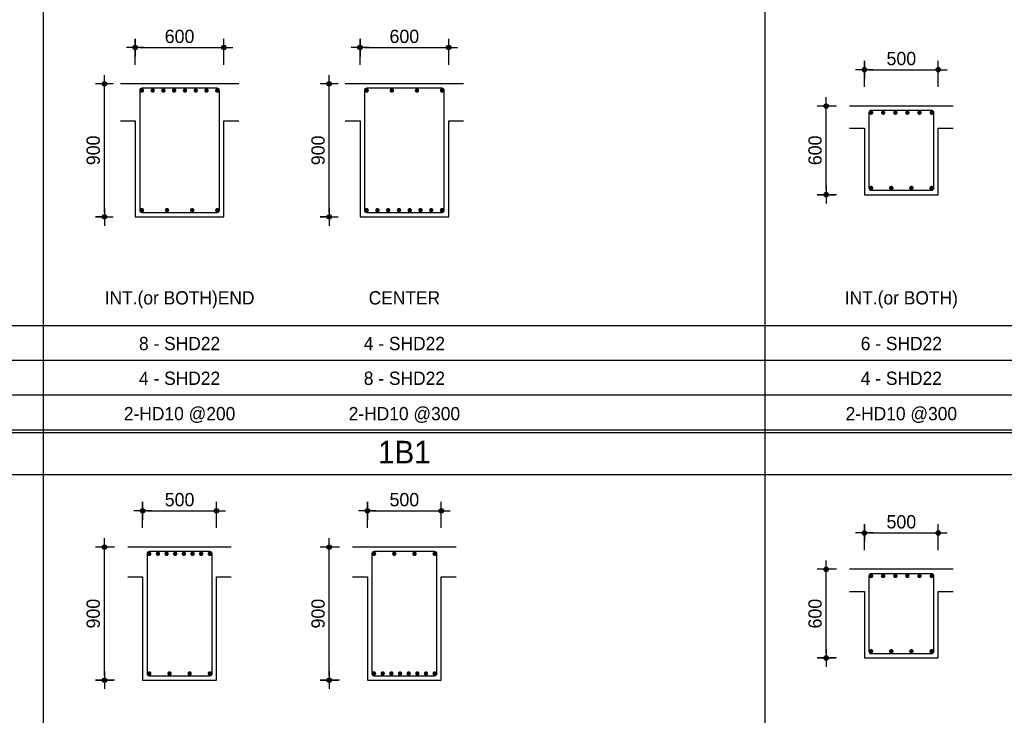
# Model space of a CAD drawing. Header units: millimetres. Extents: x 3445018 to 4174071, y -6064565 to -5122887.
# Tile 18 of 192: x 3676135 to 3682799, y -5833716 to -5829007. Entities that reach past the tile are written whole.
import ezdxf
from ezdxf.enums import TextEntityAlignment as Align

# ---------------------------------------------------------------- set-up
doc = ezdxf.new("R2010")
doc.units = ezdxf.units.MM
doc.header["$MEASUREMENT"] = 0
doc.layers.get('DEFPOINTS').update_dxf_attribs({"linetype": 'CONTINUOUS'})
for name, color, linetype in [('DIM', 7, 'CONTINUOUS'), ('guide', 9, 'CONTINUOUS'), ('SO-252', 252, 'CONTINUOUS'), ('WA1', 2, 'CONTINUOUS'), ('WA2', 3, 'CONTINUOUS'), ('문자', 2, 'CONTINUOUS')]:
    doc.layers.add(name, color=color, linetype=linetype)
doc.styles.add('HY울릉도 L', font='txt')
doc.styles.add('SDP-S', font='txt')
doc.styles.add('돋움', font='txt')
doc.dimstyles.new('SMDI-3', dxfattribs={"dimtxt": 3, "dimasz": 1, "dimexe": 2, "dimexo": 3, "dimgap": 1, "dimtad": 1, "dimdsep": 46, "dimtxsty": 'HY울릉도 L', "dimblk": 'Z_DOT', "dimcen": 2.5, "dimdle": 1.5, "dimclrd": 1, "dimclre": 1, "dimclrt": 2, "dimadec": 0, "dimazin": 0, "dimtfac": 1, "dimtix": 1, "dimtmove": 2, "dimatfit": 3, "dimldrblk": 'Z_DOT', "dimfxl": 2, "dimtvp": 1, "dimtolj": 1, "dimtzin": 0, "dimarcsym": 0})

# ---------------------------------------------------------------- blocks, each defined once
blk = doc.blocks.new('Z_DOT')
at = {"layer": 'DIM', "color": 1, "ltscale": 3}
for p, q in [((-2, 0), (2, 0)), ((0, -2), (0, 2))]:
    blk.add_line(p, q, dxfattribs=at)
for radius in [0.5, 0.25]:
    blk.add_circle((0, 0), radius, dxfattribs=at)
blk = doc.blocks.new('*D154')
at = {"layer": 'DEFPOINTS', "color": 0, "ltscale": 3, "transparency": 16777216}
for p in [(3677467.5, -5832331.6), (3676967.5, -5832537.6), (3677467.5, -5832537.6)]:
    blk.add_point(p, dxfattribs=at)
at = {"layer": 'DIM', "color": 1, "lineweight": -2, "ltscale": 3, "transparency": 16777216}
for p, q in [((3676967.5, -5832447.6), (3676967.5, -5832271.6)), ((3677467.5, -5832447.6), (3677467.5, -5832271.6)), ((3676997.5, -5832331.6), (3677437.5, -5832331.6))]:
    blk.add_line(p, q, dxfattribs=at)
at = {"layer": 'DIM', "color": 1, "lineweight": -2, "ltscale": 3, "transparency": 16777216, "xscale": 30, "yscale": 30, "zscale": 30, "rotation": 180}
blk.add_blockref('Z_DOT', (3676967.5, -5832331.6), dxfattribs=at)
at = {"layer": 'DIM', "color": 1, "lineweight": -2, "ltscale": 3, "transparency": 16777216, "xscale": 30, "yscale": 30, "zscale": 30}
blk.add_blockref('Z_DOT', (3677467.5, -5832331.6), dxfattribs=at)
at = {"layer": 'DIM', "color": 2, "ltscale": 3, "transparency": 16777216, "insert": (3677217.5, -5832256.5), "char_height": 90, "attachment_point": 5, "style": 'SDP-S'}
blk.add_mtext('\\A1;500', dxfattribs=at)
blk = doc.blocks.new('*D155')
at = {"layer": 'DEFPOINTS', "color": 0, "ltscale": 3, "transparency": 16777216}
for p in [(3676708.7, -5832577.6), (3676867.5, -5832577.6), (3676867.5, -5833477.6)]:
    blk.add_point(p, dxfattribs=at)
at = {"layer": 'DIM', "color": 1, "lineweight": -2, "ltscale": 3, "transparency": 16777216}
for p, q in [((3676777.5, -5832577.6), (3676648.7, -5832577.6)), ((3676708.7, -5833447.6), (3676708.7, -5832607.6)), ((3676777.5, -5833477.6), (3676648.7, -5833477.6))]:
    blk.add_line(p, q, dxfattribs=at)
at = {"layer": 'DIM', "color": 1, "lineweight": -2, "ltscale": 3, "transparency": 16777216, "xscale": 30, "yscale": 30, "zscale": 30}
for p, rotation in [((3676708.7, -5832577.6), 90), ((3676708.7, -5833477.6), 270)]:
    blk.add_blockref('Z_DOT', p, dxfattribs=dict(at, rotation=rotation))
at = {"layer": 'DIM', "color": 2, "ltscale": 3, "transparency": 16777216, "insert": (3676633.7, -5833027.6), "char_height": 90, "attachment_point": 5, "rotation": 90, "style": 'SDP-S'}
blk.add_mtext('\\A1;900', dxfattribs=at)
blk = doc.blocks.new('*D168')
at = {"layer": 'DEFPOINTS', "color": 0, "ltscale": 3, "transparency": 16777216}
for p in [(3678988.9, -5832331.6), (3678488.9, -5832537.6), (3678988.9, -5832537.6)]:
    blk.add_point(p, dxfattribs=at)
at = {"layer": 'DIM', "color": 1, "lineweight": -2, "ltscale": 3, "transparency": 16777216}
for p, q in [((3678488.9, -5832447.6), (3678488.9, -5832271.6)), ((3678988.9, -5832447.6), (3678988.9, -5832271.6)), ((3678518.9, -5832331.6), (3678958.9, -5832331.6))]:
    blk.add_line(p, q, dxfattribs=at)
at = {"layer": 'DIM', "color": 1, "lineweight": -2, "ltscale": 3, "transparency": 16777216, "xscale": 30, "yscale": 30, "zscale": 30, "rotation": 180}
blk.add_blockref('Z_DOT', (3678488.9, -5832331.6), dxfattribs=at)
at = {"layer": 'DIM', "color": 1, "lineweight": -2, "ltscale": 3, "transparency": 16777216, "xscale": 30, "yscale": 30, "zscale": 30}
blk.add_blockref('Z_DOT', (3678988.9, -5832331.6), dxfattribs=at)
at = {"layer": 'DIM', "color": 2, "ltscale": 3, "transparency": 16777216, "insert": (3678738.9, -5832256.5), "char_height": 90, "attachment_point": 5, "style": 'SDP-S'}
blk.add_mtext('\\A1;500', dxfattribs=at)
blk = doc.blocks.new('*D169')
at = {"layer": 'DEFPOINTS', "color": 0, "ltscale": 3, "transparency": 16777216}
for p in [(3678230.2, -5832577.6), (3678388.9, -5832577.6), (3678388.9, -5833477.6)]:
    blk.add_point(p, dxfattribs=at)
at = {"layer": 'DIM', "color": 1, "lineweight": -2, "ltscale": 3, "transparency": 16777216}
for p, q in [((3678298.9, -5832577.6), (3678170.2, -5832577.6)), ((3678230.2, -5833447.6), (3678230.2, -5832607.6)), ((3678298.9, -5833477.6), (3678170.2, -5833477.6))]:
    blk.add_line(p, q, dxfattribs=at)
at = {"layer": 'DIM', "color": 1, "lineweight": -2, "ltscale": 3, "transparency": 16777216, "xscale": 30, "yscale": 30, "zscale": 30}
for p, rotation in [((3678230.2, -5832577.6), 90), ((3678230.2, -5833477.6), 270)]:
    blk.add_blockref('Z_DOT', p, dxfattribs=dict(at, rotation=rotation))
at = {"layer": 'DIM', "color": 2, "ltscale": 3, "transparency": 16777216, "insert": (3678155.1, -5833027.6), "char_height": 90, "attachment_point": 5, "rotation": 90, "style": 'SDP-S'}
blk.add_mtext('\\A1;900', dxfattribs=at)
blk = doc.blocks.new('*D170')
at = {"layer": 'DEFPOINTS', "color": 0, "ltscale": 3, "transparency": 16777216}
for p in [(3677517.5, -5829195.6), (3676917.5, -5829401.6), (3677517.5, -5829401.6)]:
    blk.add_point(p, dxfattribs=at)
at = {"layer": 'DIM', "color": 1, "lineweight": -2, "ltscale": 3, "transparency": 16777216}
for p, q in [((3676917.5, -5829311.6), (3676917.5, -5829135.6)), ((3677517.5, -5829311.6), (3677517.5, -5829135.6)), ((3676947.5, -5829195.6), (3677487.5, -5829195.6))]:
    blk.add_line(p, q, dxfattribs=at)
at = {"layer": 'DIM', "color": 1, "lineweight": -2, "ltscale": 3, "transparency": 16777216, "xscale": 30, "yscale": 30, "zscale": 30, "rotation": 180}
blk.add_blockref('Z_DOT', (3676917.5, -5829195.6), dxfattribs=at)
at = {"layer": 'DIM', "color": 1, "lineweight": -2, "ltscale": 3, "transparency": 16777216, "xscale": 30, "yscale": 30, "zscale": 30}
blk.add_blockref('Z_DOT', (3677517.5, -5829195.6), dxfattribs=at)
at = {"layer": 'DIM', "color": 2, "ltscale": 3, "transparency": 16777216, "insert": (3677217.5, -5829120.5), "char_height": 90, "attachment_point": 5, "style": 'SDP-S'}
blk.add_mtext('\\A1;600', dxfattribs=at)
blk = doc.blocks.new('*D171')
at = {"layer": 'DEFPOINTS', "color": 0, "ltscale": 3, "transparency": 16777216}
for p in [(3676708.7, -5829441.6), (3676817.5, -5829441.6), (3676817.5, -5830341.6)]:
    blk.add_point(p, dxfattribs=at)
at = {"layer": 'DIM', "color": 1, "lineweight": -2, "ltscale": 3, "transparency": 16777216}
for p, q in [((3676727.5, -5829441.6), (3676648.7, -5829441.6)), ((3676708.7, -5830311.6), (3676708.7, -5829471.6)), ((3676727.5, -5830341.6), (3676648.7, -5830341.6))]:
    blk.add_line(p, q, dxfattribs=at)
at = {"layer": 'DIM', "color": 1, "lineweight": -2, "ltscale": 3, "transparency": 16777216, "xscale": 30, "yscale": 30, "zscale": 30}
for p, rotation in [((3676708.7, -5829441.6), 90), ((3676708.7, -5830341.6), 270)]:
    blk.add_blockref('Z_DOT', p, dxfattribs=dict(at, rotation=rotation))
at = {"layer": 'DIM', "color": 2, "ltscale": 3, "transparency": 16777216, "insert": (3676633.7, -5829891.6), "char_height": 90, "attachment_point": 5, "rotation": 90, "style": 'SDP-S'}
blk.add_mtext('\\A1;900', dxfattribs=at)
blk = doc.blocks.new('*D172')
at = {"layer": 'DEFPOINTS', "color": 0, "ltscale": 3, "transparency": 16777216}
for p in [(3679038.9, -5829195.6), (3678438.9, -5829401.6), (3679038.9, -5829401.6)]:
    blk.add_point(p, dxfattribs=at)
at = {"layer": 'DIM', "color": 1, "lineweight": -2, "ltscale": 3, "transparency": 16777216}
for p, q in [((3678438.9, -5829311.6), (3678438.9, -5829135.6)), ((3679038.9, -5829311.6), (3679038.9, -5829135.6)), ((3678468.9, -5829195.6), (3679008.9, -5829195.6))]:
    blk.add_line(p, q, dxfattribs=at)
at = {"layer": 'DIM', "color": 1, "lineweight": -2, "ltscale": 3, "transparency": 16777216, "xscale": 30, "yscale": 30, "zscale": 30, "rotation": 180}
blk.add_blockref('Z_DOT', (3678438.9, -5829195.6), dxfattribs=at)
at = {"layer": 'DIM', "color": 1, "lineweight": -2, "ltscale": 3, "transparency": 16777216, "xscale": 30, "yscale": 30, "zscale": 30}
blk.add_blockref('Z_DOT', (3679038.9, -5829195.6), dxfattribs=at)
at = {"layer": 'DIM', "color": 2, "ltscale": 3, "transparency": 16777216, "insert": (3678738.9, -5829120.5), "char_height": 90, "attachment_point": 5, "style": 'SDP-S'}
blk.add_mtext('\\A1;600', dxfattribs=at)
blk = doc.blocks.new('*D173')
at = {"layer": 'DEFPOINTS', "color": 0, "ltscale": 3, "transparency": 16777216}
for p in [(3678230.2, -5829441.6), (3678338.9, -5829441.6), (3678338.9, -5830341.6)]:
    blk.add_point(p, dxfattribs=at)
at = {"layer": 'DIM', "color": 1, "lineweight": -2, "ltscale": 3, "transparency": 16777216}
for p, q in [((3678248.9, -5829441.6), (3678170.2, -5829441.6)), ((3678230.2, -5830311.6), (3678230.2, -5829471.6)), ((3678248.9, -5830341.6), (3678170.2, -5830341.6))]:
    blk.add_line(p, q, dxfattribs=at)
at = {"layer": 'DIM', "color": 1, "lineweight": -2, "ltscale": 3, "transparency": 16777216, "xscale": 30, "yscale": 30, "zscale": 30}
for p, rotation in [((3678230.2, -5829441.6), 90), ((3678230.2, -5830341.6), 270)]:
    blk.add_blockref('Z_DOT', p, dxfattribs=dict(at, rotation=rotation))
at = {"layer": 'DIM', "color": 2, "ltscale": 3, "transparency": 16777216, "insert": (3678155.1, -5829891.6), "char_height": 90, "attachment_point": 5, "rotation": 90, "style": 'SDP-S'}
blk.add_mtext('\\A1;900', dxfattribs=at)
blk = doc.blocks.new('*D178')
at = {"layer": 'DEFPOINTS', "color": 0, "ltscale": 3, "transparency": 16777216}
for p in [(3682352.6, -5829345.6), (3681852.6, -5829551.6), (3682352.6, -5829551.6)]:
    blk.add_point(p, dxfattribs=at)
at = {"layer": 'DIM', "color": 1, "lineweight": -2, "ltscale": 3, "transparency": 16777216}
for p, q in [((3681852.6, -5829461.6), (3681852.6, -5829285.6)), ((3682352.6, -5829461.6), (3682352.6, -5829285.6)), ((3681882.6, -5829345.6), (3682322.6, -5829345.6))]:
    blk.add_line(p, q, dxfattribs=at)
at = {"layer": 'DIM', "color": 1, "lineweight": -2, "ltscale": 3, "transparency": 16777216, "xscale": 30, "yscale": 30, "zscale": 30, "rotation": 180}
blk.add_blockref('Z_DOT', (3681852.6, -5829345.6), dxfattribs=at)
at = {"layer": 'DIM', "color": 1, "lineweight": -2, "ltscale": 3, "transparency": 16777216, "xscale": 30, "yscale": 30, "zscale": 30}
blk.add_blockref('Z_DOT', (3682352.6, -5829345.6), dxfattribs=at)
at = {"layer": 'DIM', "color": 2, "ltscale": 3, "transparency": 16777216, "insert": (3682102.6, -5829270.5), "char_height": 90, "attachment_point": 5, "style": 'SDP-S'}
blk.add_mtext('\\A1;500', dxfattribs=at)
blk = doc.blocks.new('*D179')
at = {"layer": 'DEFPOINTS', "color": 0, "ltscale": 3, "transparency": 16777216}
for p in [(3681593.8, -5829591.6), (3681752.6, -5829591.6), (3681752.6, -5830191.6)]:
    blk.add_point(p, dxfattribs=at)
at = {"layer": 'DIM', "color": 1, "lineweight": -2, "ltscale": 3, "transparency": 16777216}
for p, q in [((3681662.6, -5829591.6), (3681533.8, -5829591.6)), ((3681593.8, -5830161.6), (3681593.8, -5829621.6)), ((3681662.6, -5830191.6), (3681533.8, -5830191.6))]:
    blk.add_line(p, q, dxfattribs=at)
at = {"layer": 'DIM', "color": 1, "lineweight": -2, "ltscale": 3, "transparency": 16777216, "xscale": 30, "yscale": 30, "zscale": 30}
for p, rotation in [((3681593.8, -5829591.6), 90), ((3681593.8, -5830191.6), 270)]:
    blk.add_blockref('Z_DOT', p, dxfattribs=dict(at, rotation=rotation))
at = {"layer": 'DIM', "color": 2, "ltscale": 3, "transparency": 16777216, "insert": (3681518.8, -5829891.6), "char_height": 90, "attachment_point": 5, "rotation": 90, "style": 'SDP-S'}
blk.add_mtext('\\A1;600', dxfattribs=at)
blk = doc.blocks.new('*D184')
at = {"layer": 'DEFPOINTS', "color": 0, "ltscale": 3, "transparency": 16777216}
for p in [(3682352.6, -5832481.6), (3681852.6, -5832687.6), (3682352.6, -5832687.6)]:
    blk.add_point(p, dxfattribs=at)
at = {"layer": 'DIM', "color": 1, "lineweight": -2, "ltscale": 3, "transparency": 16777216}
for p, q in [((3681852.6, -5832597.6), (3681852.6, -5832421.6)), ((3682352.6, -5832597.6), (3682352.6, -5832421.6)), ((3681882.6, -5832481.6), (3682322.6, -5832481.6))]:
    blk.add_line(p, q, dxfattribs=at)
at = {"layer": 'DIM', "color": 1, "lineweight": -2, "ltscale": 3, "transparency": 16777216, "xscale": 30, "yscale": 30, "zscale": 30, "rotation": 180}
blk.add_blockref('Z_DOT', (3681852.6, -5832481.6), dxfattribs=at)
at = {"layer": 'DIM', "color": 1, "lineweight": -2, "ltscale": 3, "transparency": 16777216, "xscale": 30, "yscale": 30, "zscale": 30}
blk.add_blockref('Z_DOT', (3682352.6, -5832481.6), dxfattribs=at)
at = {"layer": 'DIM', "color": 2, "ltscale": 3, "transparency": 16777216, "insert": (3682102.6, -5832406.5), "char_height": 90, "attachment_point": 5, "style": 'SDP-S'}
blk.add_mtext('\\A1;500', dxfattribs=at)
blk = doc.blocks.new('*D185')
at = {"layer": 'DEFPOINTS', "color": 0, "ltscale": 3, "transparency": 16777216}
for p in [(3681593.8, -5832727.6), (3681752.6, -5832727.6), (3681752.6, -5833327.6)]:
    blk.add_point(p, dxfattribs=at)
at = {"layer": 'DIM', "color": 1, "lineweight": -2, "ltscale": 3, "transparency": 16777216}
for p, q in [((3681662.6, -5832727.6), (3681533.8, -5832727.6)), ((3681593.8, -5833297.6), (3681593.8, -5832757.6)), ((3681662.6, -5833327.6), (3681533.8, -5833327.6))]:
    blk.add_line(p, q, dxfattribs=at)
at = {"layer": 'DIM', "color": 1, "lineweight": -2, "ltscale": 3, "transparency": 16777216, "xscale": 30, "yscale": 30, "zscale": 30}
for p, rotation in [((3681593.8, -5832727.6), 90), ((3681593.8, -5833327.6), 270)]:
    blk.add_blockref('Z_DOT', p, dxfattribs=dict(at, rotation=rotation))
at = {"layer": 'DIM', "color": 2, "ltscale": 3, "transparency": 16777216, "insert": (3681518.8, -5833027.6), "char_height": 90, "attachment_point": 5, "rotation": 90, "style": 'SDP-S'}
blk.add_mtext('\\A1;600', dxfattribs=at)

msp = doc.modelspace()

# ---------------------------------------------------------------- hatches: boundary and pattern name
at = {"layer": 'WA1'}
h = msp.add_hatch(color=256, dxfattribs=at)
h.dxf.hatch_style = 1
h.paths.add_polyline_path([(3676977.504, -5829486.627, -1), (3676947.504, -5829486.627, -1)])
h = msp.add_hatch(color=256, dxfattribs=at)
h.dxf.hatch_style = 1
h.paths.add_polyline_path([(3676977.504, -5829486.627, 1), (3676947.504, -5829486.627, 1)])
h = msp.add_hatch(color=256, dxfattribs=at)
h.dxf.hatch_style = 1
h.paths.add_polyline_path([(3677050.361, -5829486.627, -1), (3677020.361, -5829486.627, -1)])
h = msp.add_hatch(color=256, dxfattribs=at)
h.dxf.hatch_style = 1
h.paths.add_polyline_path([(3677050.361, -5829486.627, 1), (3677020.361, -5829486.627, 1)])
h = msp.add_hatch(color=256, dxfattribs=at)
h.dxf.hatch_style = 1
h.paths.add_polyline_path([(3677123.218, -5829486.627, -1), (3677093.218, -5829486.627, -1)])
h = msp.add_hatch(color=256, dxfattribs=at)
h.dxf.hatch_style = 1
h.paths.add_polyline_path([(3677123.218, -5829486.627, 1), (3677093.218, -5829486.627, 1)])
h = msp.add_hatch(color=256, dxfattribs=at)
h.dxf.hatch_style = 1
h.paths.add_polyline_path([(3677196.075, -5829486.627, -1), (3677166.075, -5829486.627, -1)])
h = msp.add_hatch(color=256, dxfattribs=at)
h.dxf.hatch_style = 1
h.paths.add_polyline_path([(3677196.075, -5829486.627, 1), (3677166.075, -5829486.627, 1)])
h = msp.add_hatch(color=256, dxfattribs=at)
h.dxf.hatch_style = 1
h.paths.add_polyline_path([(3677238.932, -5829486.627, 1), (3677268.932, -5829486.627, 1)])
h = msp.add_hatch(color=256, dxfattribs=at)
h.dxf.hatch_style = 1
h.paths.add_polyline_path([(3677238.932, -5829486.627, -1), (3677268.932, -5829486.627, -1)])
h = msp.add_hatch(color=256, dxfattribs=at)
h.dxf.hatch_style = 1
h.paths.add_polyline_path([(3677311.79, -5829486.627, 1), (3677341.79, -5829486.627, 1)])
h = msp.add_hatch(color=256, dxfattribs=at)
h.dxf.hatch_style = 1
h.paths.add_polyline_path([(3677311.79, -5829486.627, -1), (3677341.79, -5829486.627, -1)])
h = msp.add_hatch(color=256, dxfattribs=at)
h.dxf.hatch_style = 1
h.paths.add_polyline_path([(3677384.647, -5829486.627, 1), (3677414.647, -5829486.627, 1)])
h = msp.add_hatch(color=256, dxfattribs=at)
h.dxf.hatch_style = 1
h.paths.add_polyline_path([(3677384.647, -5829486.627, -1), (3677414.647, -5829486.627, -1)])
h = msp.add_hatch(color=256, dxfattribs=at)
h.dxf.hatch_style = 1
h.paths.add_polyline_path([(3677457.504, -5829486.627, 1), (3677487.504, -5829486.627, 1)])
h = msp.add_hatch(color=256, dxfattribs=at)
h.dxf.hatch_style = 1
h.paths.add_polyline_path([(3677457.504, -5829486.627, -1), (3677487.504, -5829486.627, -1)])
h = msp.add_hatch(color=256, dxfattribs=at)
h.dxf.hatch_style = 1
h.paths.add_polyline_path([(3678498.939, -5829486.627, 1), (3678468.939, -5829486.627, 1)])
h = msp.add_hatch(color=256, dxfattribs=at)
h.dxf.hatch_style = 1
h.paths.add_polyline_path([(3678498.939, -5829486.627, -1), (3678468.939, -5829486.627, -1)])
h = msp.add_hatch(color=256, dxfattribs=at)
h.dxf.hatch_style = 1
h.paths.add_polyline_path([(3678668.939, -5829486.627, 1), (3678638.939, -5829486.627, 1)])
h = msp.add_hatch(color=256, dxfattribs=at)
h.dxf.hatch_style = 1
h.paths.add_polyline_path([(3678668.939, -5829486.627, -1), (3678638.939, -5829486.627, -1)])
h = msp.add_hatch(color=256, dxfattribs=at)
h.dxf.hatch_style = 1
h.paths.add_polyline_path([(3678808.939, -5829486.627, -1), (3678838.939, -5829486.627, -1)])
h = msp.add_hatch(color=256, dxfattribs=at)
h.dxf.hatch_style = 1
h.paths.add_polyline_path([(3678808.939, -5829486.627, 1), (3678838.939, -5829486.627, 1)])
h = msp.add_hatch(color=256, dxfattribs=at)
h.dxf.hatch_style = 1
h.paths.add_polyline_path([(3678978.939, -5829486.627, -1), (3679008.939, -5829486.627, -1)])
h = msp.add_hatch(color=256, dxfattribs=at)
h.dxf.hatch_style = 1
h.paths.add_polyline_path([(3678978.939, -5829486.627, 1), (3679008.939, -5829486.627, 1)])
h = msp.add_hatch(color=256, dxfattribs=at)
h.dxf.hatch_style = 1
h.paths.add_polyline_path([(3681912.634, -5829636.627, 1), (3681882.634, -5829636.627, 1)])
h = msp.add_hatch(color=256, dxfattribs=at)
h.dxf.hatch_style = 1
h.paths.add_polyline_path([(3681994.834, -5829636.627, 1), (3681964.834, -5829636.627, 1)])
h = msp.add_hatch(color=256, dxfattribs=at)
h.dxf.hatch_style = 1
h.paths.add_polyline_path([(3682077.034, -5829636.627, 1), (3682047.034, -5829636.627, 1)])
h = msp.add_hatch(color=256, dxfattribs=at)
h.dxf.hatch_style = 1
h.paths.add_polyline_path([(3682128.234, -5829636.627, -1), (3682158.234, -5829636.627, -1)])
h = msp.add_hatch(color=256, dxfattribs=at)
h.dxf.hatch_style = 1
h.paths.add_polyline_path([(3682210.434, -5829636.627, -1), (3682240.434, -5829636.627, -1)])
h = msp.add_hatch(color=256, dxfattribs=at)
h.dxf.hatch_style = 1
h.paths.add_polyline_path([(3682323.634, -5829636.627, 1), (3682293.634, -5829636.627, 1)])
h = msp.add_hatch(color=256, dxfattribs=at)
h.dxf.hatch_style = 1
h.paths.add_polyline_path([(3681912.634, -5830146.627, 1), (3681882.634, -5830146.627, 1)])
h = msp.add_hatch(color=256, dxfattribs=at)
h.dxf.hatch_style = 1
h.paths.add_polyline_path([(3682049.301, -5830146.627, 1), (3682019.301, -5830146.627, 1)])
h = msp.add_hatch(color=256, dxfattribs=at)
h.dxf.hatch_style = 1
h.paths.add_polyline_path([(3682185.967, -5830146.627, 1), (3682155.967, -5830146.627, 1)])
h = msp.add_hatch(color=256, dxfattribs=at)
h.dxf.hatch_style = 1
h.paths.add_polyline_path([(3682322.634, -5830146.627, 1), (3682292.634, -5830146.627, 1)])
h = msp.add_hatch(color=256, dxfattribs=at)
h.dxf.hatch_style = 1
h.paths.add_polyline_path([(3676977.504, -5830296.627, 1), (3676947.504, -5830296.627, 1)])
h = msp.add_hatch(color=256, dxfattribs=at)
h.dxf.hatch_style = 1
h.paths.add_polyline_path([(3676977.504, -5830296.627, -1), (3676947.504, -5830296.627, -1)])
h = msp.add_hatch(color=256, dxfattribs=at)
h.dxf.hatch_style = 1
h.paths.add_polyline_path([(3677147.504, -5830296.627, 1), (3677117.504, -5830296.627, 1)])
h = msp.add_hatch(color=256, dxfattribs=at)
h.dxf.hatch_style = 1
h.paths.add_polyline_path([(3677147.504, -5830296.627, -1), (3677117.504, -5830296.627, -1)])
h = msp.add_hatch(color=256, dxfattribs=at)
h.dxf.hatch_style = 1
h.paths.add_polyline_path([(3677287.504, -5830296.627, -1), (3677317.504, -5830296.627, -1)])
h = msp.add_hatch(color=256, dxfattribs=at)
h.dxf.hatch_style = 1
h.paths.add_polyline_path([(3677287.504, -5830296.627, 1), (3677317.504, -5830296.627, 1)])
h = msp.add_hatch(color=256, dxfattribs=at)
h.dxf.hatch_style = 1
h.paths.add_polyline_path([(3677457.504, -5830296.627, -1), (3677487.504, -5830296.627, -1)])
h = msp.add_hatch(color=256, dxfattribs=at)
h.dxf.hatch_style = 1
h.paths.add_polyline_path([(3677457.504, -5830296.627, 1), (3677487.504, -5830296.627, 1)])
h = msp.add_hatch(color=256, dxfattribs=at)
h.dxf.hatch_style = 1
h.paths.add_polyline_path([(3678498.939, -5830296.627, -1), (3678468.939, -5830296.627, -1)])
h = msp.add_hatch(color=256, dxfattribs=at)
h.dxf.hatch_style = 1
h.paths.add_polyline_path([(3678498.939, -5830296.627, 1), (3678468.939, -5830296.627, 1)])
h = msp.add_hatch(color=256, dxfattribs=at)
h.dxf.hatch_style = 1
h.paths.add_polyline_path([(3678571.796, -5830296.627, -1), (3678541.796, -5830296.627, -1)])
h = msp.add_hatch(color=256, dxfattribs=at)
h.dxf.hatch_style = 1
h.paths.add_polyline_path([(3678571.796, -5830296.627, 1), (3678541.796, -5830296.627, 1)])
h = msp.add_hatch(color=256, dxfattribs=at)
h.dxf.hatch_style = 1
h.paths.add_polyline_path([(3678644.653, -5830296.627, -1), (3678614.653, -5830296.627, -1)])
h = msp.add_hatch(color=256, dxfattribs=at)
h.dxf.hatch_style = 1
h.paths.add_polyline_path([(3678644.653, -5830296.627, 1), (3678614.653, -5830296.627, 1)])
h = msp.add_hatch(color=256, dxfattribs=at)
h.dxf.hatch_style = 1
h.paths.add_polyline_path([(3678717.51, -5830296.627, -1), (3678687.51, -5830296.627, -1)])
h = msp.add_hatch(color=256, dxfattribs=at)
h.dxf.hatch_style = 1
h.paths.add_polyline_path([(3678717.51, -5830296.627, 1), (3678687.51, -5830296.627, 1)])
h = msp.add_hatch(color=256, dxfattribs=at)
h.dxf.hatch_style = 1
h.paths.add_polyline_path([(3678760.368, -5830296.627, 1), (3678790.368, -5830296.627, 1)])
h = msp.add_hatch(color=256, dxfattribs=at)
h.dxf.hatch_style = 1
h.paths.add_polyline_path([(3678760.368, -5830296.627, -1), (3678790.368, -5830296.627, -1)])
h = msp.add_hatch(color=256, dxfattribs=at)
h.dxf.hatch_style = 1
h.paths.add_polyline_path([(3678833.225, -5830296.627, 1), (3678863.225, -5830296.627, 1)])
h = msp.add_hatch(color=256, dxfattribs=at)
h.dxf.hatch_style = 1
h.paths.add_polyline_path([(3678833.225, -5830296.627, -1), (3678863.225, -5830296.627, -1)])
h = msp.add_hatch(color=256, dxfattribs=at)
h.dxf.hatch_style = 1
h.paths.add_polyline_path([(3678906.082, -5830296.627, 1), (3678936.082, -5830296.627, 1)])
h = msp.add_hatch(color=256, dxfattribs=at)
h.dxf.hatch_style = 1
h.paths.add_polyline_path([(3678906.082, -5830296.627, -1), (3678936.082, -5830296.627, -1)])
h = msp.add_hatch(color=256, dxfattribs=at)
h.dxf.hatch_style = 1
h.paths.add_polyline_path([(3678978.939, -5830296.627, 1), (3679008.939, -5830296.627, 1)])
h = msp.add_hatch(color=256, dxfattribs=at)
h.dxf.hatch_style = 1
h.paths.add_polyline_path([(3678978.939, -5830296.627, -1), (3679008.939, -5830296.627, -1)])
h = msp.add_hatch(color=256, dxfattribs=at)
h.dxf.hatch_style = 1
h.paths.add_polyline_path([(3677027.504, -5832622.627, 1), (3676997.504, -5832622.627, 1)])
h = msp.add_hatch(color=256, dxfattribs=at)
h.dxf.hatch_style = 1
h.paths.add_polyline_path([(3677086.075, -5832622.627, 1), (3677056.075, -5832622.627, 1)])
h = msp.add_hatch(color=256, dxfattribs=at)
h.dxf.hatch_style = 1
h.paths.add_polyline_path([(3677144.647, -5832622.627, 1), (3677114.647, -5832622.627, 1)])
h = msp.add_hatch(color=256, dxfattribs=at)
h.dxf.hatch_style = 1
h.paths.add_polyline_path([(3677203.218, -5832622.627, 1), (3677173.218, -5832622.627, 1)])
h = msp.add_hatch(color=256, dxfattribs=at)
h.dxf.hatch_style = 1
h.paths.add_polyline_path([(3677231.79, -5832622.627, -1), (3677261.79, -5832622.627, -1)])
h = msp.add_hatch(color=256, dxfattribs=at)
h.dxf.hatch_style = 1
h.paths.add_polyline_path([(3677290.361, -5832622.627, -1), (3677320.361, -5832622.627, -1)])
h = msp.add_hatch(color=256, dxfattribs=at)
h.dxf.hatch_style = 1
h.paths.add_polyline_path([(3677348.932, -5832622.627, -1), (3677378.932, -5832622.627, -1)])
h = msp.add_hatch(color=256, dxfattribs=at)
h.dxf.hatch_style = 1
h.paths.add_polyline_path([(3677407.504, -5832622.627, -1), (3677437.504, -5832622.627, -1)])
h = msp.add_hatch(color=256, dxfattribs=at)
h.dxf.hatch_style = 1
h.paths.add_polyline_path([(3678548.939, -5832622.627, 1), (3678518.939, -5832622.627, 1)])
h = msp.add_hatch(color=256, dxfattribs=at)
h.dxf.hatch_style = 1
h.paths.add_polyline_path([(3678685.606, -5832622.627, 1), (3678655.606, -5832622.627, 1)])
h = msp.add_hatch(color=256, dxfattribs=at)
h.dxf.hatch_style = 1
h.paths.add_polyline_path([(3678792.272, -5832622.627, -1), (3678822.272, -5832622.627, -1)])
h = msp.add_hatch(color=256, dxfattribs=at)
h.dxf.hatch_style = 1
h.paths.add_polyline_path([(3678928.939, -5832622.627, -1), (3678958.939, -5832622.627, -1)])
h = msp.add_hatch(color=256, dxfattribs=at)
h.dxf.hatch_style = 1
h.paths.add_polyline_path([(3681912.634, -5832772.627, 1), (3681882.634, -5832772.627, 1)])
h = msp.add_hatch(color=256, dxfattribs=at)
h.dxf.hatch_style = 1
h.paths.add_polyline_path([(3681994.834, -5832772.627, 1), (3681964.834, -5832772.627, 1)])
h = msp.add_hatch(color=256, dxfattribs=at)
h.dxf.hatch_style = 1
h.paths.add_polyline_path([(3682077.034, -5832772.627, 1), (3682047.034, -5832772.627, 1)])
h = msp.add_hatch(color=256, dxfattribs=at)
h.dxf.hatch_style = 1
h.paths.add_polyline_path([(3682128.234, -5832772.627, -1), (3682158.234, -5832772.627, -1)])
h = msp.add_hatch(color=256, dxfattribs=at)
h.dxf.hatch_style = 1
h.paths.add_polyline_path([(3682210.434, -5832772.627, -1), (3682240.434, -5832772.627, -1)])
h = msp.add_hatch(color=256, dxfattribs=at)
h.dxf.hatch_style = 1
h.paths.add_polyline_path([(3682323.634, -5832772.627, 1), (3682293.634, -5832772.627, 1)])
h = msp.add_hatch(color=256, dxfattribs=at)
h.dxf.hatch_style = 1
h.paths.add_polyline_path([(3681912.634, -5833282.627, 1), (3681882.634, -5833282.627, 1)])
h = msp.add_hatch(color=256, dxfattribs=at)
h.dxf.hatch_style = 1
h.paths.add_polyline_path([(3682049.301, -5833282.627, 1), (3682019.301, -5833282.627, 1)])
h = msp.add_hatch(color=256, dxfattribs=at)
h.dxf.hatch_style = 1
h.paths.add_polyline_path([(3682185.967, -5833282.627, 1), (3682155.967, -5833282.627, 1)])
h = msp.add_hatch(color=256, dxfattribs=at)
h.dxf.hatch_style = 1
h.paths.add_polyline_path([(3682322.634, -5833282.627, 1), (3682292.634, -5833282.627, 1)])
h = msp.add_hatch(color=256, dxfattribs=at)
h.dxf.hatch_style = 1
h.paths.add_polyline_path([(3677027.504, -5833432.627, 1), (3676997.504, -5833432.627, 1)])
h = msp.add_hatch(color=256, dxfattribs=at)
h.dxf.hatch_style = 1
h.paths.add_polyline_path([(3677164.171, -5833432.627, 1), (3677134.171, -5833432.627, 1)])
h = msp.add_hatch(color=256, dxfattribs=at)
h.dxf.hatch_style = 1
h.paths.add_polyline_path([(3677270.837, -5833432.627, -1), (3677300.837, -5833432.627, -1)])
h = msp.add_hatch(color=256, dxfattribs=at)
h.dxf.hatch_style = 1
h.paths.add_polyline_path([(3677407.504, -5833432.627, -1), (3677437.504, -5833432.627, -1)])
h = msp.add_hatch(color=256, dxfattribs=at)
h.dxf.hatch_style = 1
h.paths.add_polyline_path([(3678548.939, -5833432.627, 1), (3678518.939, -5833432.627, 1)])
h = msp.add_hatch(color=256, dxfattribs=at)
h.dxf.hatch_style = 1
h.paths.add_polyline_path([(3678607.51, -5833432.627, 1), (3678577.51, -5833432.627, 1)])
h = msp.add_hatch(color=256, dxfattribs=at)
h.dxf.hatch_style = 1
h.paths.add_polyline_path([(3678666.082, -5833432.627, 1), (3678636.082, -5833432.627, 1)])
h = msp.add_hatch(color=256, dxfattribs=at)
h.dxf.hatch_style = 1
h.paths.add_polyline_path([(3678724.653, -5833432.627, 1), (3678694.653, -5833432.627, 1)])
h = msp.add_hatch(color=256, dxfattribs=at)
h.dxf.hatch_style = 1
h.paths.add_polyline_path([(3678753.225, -5833432.627, -1), (3678783.225, -5833432.627, -1)])
h = msp.add_hatch(color=256, dxfattribs=at)
h.dxf.hatch_style = 1
h.paths.add_polyline_path([(3678811.796, -5833432.627, -1), (3678841.796, -5833432.627, -1)])
h = msp.add_hatch(color=256, dxfattribs=at)
h.dxf.hatch_style = 1
h.paths.add_polyline_path([(3678870.368, -5833432.627, -1), (3678900.368, -5833432.627, -1)])
h = msp.add_hatch(color=256, dxfattribs=at)
h.dxf.hatch_style = 1
h.paths.add_polyline_path([(3678928.939, -5833432.627, -1), (3678958.939, -5833432.627, -1)])

# ---------------------------------------------------------------- linework, layer by layer
at = {"layer": 'guide'}
for p, q in [((3676296.504, -5841192.827), (3676296.504, -5825532.427)), ((3681181.504, -5841192.827), (3681181.504, -5825532.427)), ((3690951.504, -5831079.227), (3670461.504, -5831079.227)), ((3690951.504, -5831314.427), (3670461.504, -5831314.427)), ((3690951.504, -5831549.627), (3670461.504, -5831549.627)), ((3690951.504, -5831784.827), (3670461.504, -5831784.827)), ((3690951.504, -5831804.427), (3670461.504, -5831804.427)), ((3690951.504, -5832088.627), (3670461.504, -5832088.627))]:
    msp.add_line(p, q, dxfattribs=at)
at = {"layer": 'SO-252'}
for points in [[(3677617.504, -5829441.627), (3676817.504, -5829441.627)], [(3679138.939, -5829441.627), (3678338.939, -5829441.627)], [(3682452.634, -5829591.627), (3681752.634, -5829591.627)], [(3676817.504, -5829691.627), (3676917.504, -5829691.627), (3676917.504, -5830341.627), (3677517.504, -5830341.627), (3677517.504, -5829691.627), (3677617.504, -5829691.627)], [(3678338.939, -5829691.627), (3678438.939, -5829691.627), (3678438.939, -5830341.627), (3679038.939, -5830341.627), (3679038.939, -5829691.627), (3679138.939, -5829691.627)], [(3681752.634, -5829741.627), (3681852.634, -5829741.627), (3681852.634, -5830191.627), (3682352.634, -5830191.627), (3682352.634, -5829741.627), (3682452.634, -5829741.627)], [(3677567.504, -5832577.627), (3676867.504, -5832577.627)], [(3679088.939, -5832577.627), (3678388.939, -5832577.627)], [(3682452.634, -5832727.627), (3681752.634, -5832727.627)], [(3676867.504, -5832777.627), (3676967.504, -5832777.627), (3676967.504, -5833477.627), (3677467.504, -5833477.627), (3677467.504, -5832777.627), (3677567.504, -5832777.627)], [(3678388.939, -5832777.627), (3678488.939, -5832777.627), (3678488.939, -5833477.627), (3678988.939, -5833477.627), (3678988.939, -5832777.627), (3679088.939, -5832777.627)], [(3681752.634, -5832877.627), (3681852.634, -5832877.627), (3681852.634, -5833327.627), (3682352.634, -5833327.627), (3682352.634, -5832877.627), (3682452.634, -5832877.627)]]:
    msp.add_lwpolyline(points, dxfattribs=at)
at = {"layer": 'WA1'}
for p, q in [((3681882.634, -5830146.627), (3681912.634, -5830146.627)), ((3681897.634, -5830131.627), (3681897.634, -5830161.627)), ((3682019.301, -5830146.627), (3682049.301, -5830146.627)), ((3682034.301, -5830131.627), (3682034.301, -5830161.627)), ((3682155.967, -5830146.627), (3682185.967, -5830146.627)), ((3682170.967, -5830131.627), (3682170.967, -5830161.627)), ((3682292.634, -5830146.627), (3682322.634, -5830146.627)), ((3682307.634, -5830131.627), (3682307.634, -5830161.627)), ((3681882.634, -5833282.627), (3681912.634, -5833282.627)), ((3681897.634, -5833267.627), (3681897.634, -5833297.627)), ((3682019.301, -5833282.627), (3682049.301, -5833282.627)), ((3682034.301, -5833267.627), (3682034.301, -5833297.627)), ((3682155.967, -5833282.627), (3682185.967, -5833282.627)), ((3682170.967, -5833267.627), (3682170.967, -5833297.627)), ((3682292.634, -5833282.627), (3682322.634, -5833282.627)), ((3682307.634, -5833267.627), (3682307.634, -5833297.627))]:
    msp.add_line(p, q, dxfattribs=at)
at = {"layer": 'WA2'}
for points in [[(3676962.504, -5830311.627), (3677472.504, -5830311.627, 0.41421356), (3677487.504, -5830296.627), (3677487.504, -5829486.627, 0.41421356), (3677472.504, -5829471.627), (3676962.504, -5829471.627, 0.41421356), (3676947.504, -5829486.627), (3676947.504, -5830296.627, 0.41421356)], [(3678483.939, -5830311.627), (3678993.939, -5830311.627, 0.41421356), (3679008.939, -5830296.627), (3679008.939, -5829486.627, 0.41421356), (3678993.939, -5829471.627), (3678483.939, -5829471.627, 0.41421356), (3678468.939, -5829486.627), (3678468.939, -5830296.627, 0.41421356)], [(3681897.634, -5830161.627), (3682307.634, -5830161.627, 0.41421356), (3682322.634, -5830146.627), (3682322.634, -5829636.627, 0.41421356), (3682307.634, -5829621.627), (3681897.634, -5829621.627, 0.41421356), (3681882.634, -5829636.627), (3681882.634, -5830146.627, 0.41421356)], [(3677012.504, -5833447.627), (3677422.504, -5833447.627, 0.41421356), (3677437.504, -5833432.627), (3677437.504, -5832622.627, 0.41421356), (3677422.504, -5832607.627), (3677012.504, -5832607.627, 0.41421356), (3676997.504, -5832622.627), (3676997.504, -5833432.627, 0.41421356)], [(3678533.939, -5833447.627), (3678943.939, -5833447.627, 0.41421356), (3678958.939, -5833432.627), (3678958.939, -5832622.627, 0.41421356), (3678943.939, -5832607.627), (3678533.939, -5832607.627, 0.41421356), (3678518.939, -5832622.627), (3678518.939, -5833432.627, 0.41421356)], [(3681897.634, -5833297.627), (3682307.634, -5833297.627, 0.41421356), (3682322.634, -5833282.627), (3682322.634, -5832772.627, 0.41421356), (3682307.634, -5832757.627), (3681897.634, -5832757.627, 0.41421356), (3681882.634, -5832772.627), (3681882.634, -5833282.627, 0.41421356)]]:
    msp.add_lwpolyline(points, format="xyb", close=True, dxfattribs=at)

# ---------------------------------------------------------------- texts
at = {"layer": '문자', "style": '돋움'}
for s, p in [('INT.(or BOTH)END', (3677217.634, -5830889.954)), ('CENTER', (3678739.069, -5830889.954)), ('INT.(or BOTH)', (3682102.504, -5830889.958)), ('8 - SHD22', (3677217.634, -5831199.115)), ('4 - SHD22', (3678739.069, -5831199.115)), ('6 - SHD22', (3682102.634, -5831199.115)), ('4 - SHD22', (3677217.634, -5831434.315)), ('8 - SHD22', (3678739.069, -5831434.315)), ('4 - SHD22', (3682102.634, -5831434.315)), ('2-HD10 @200', (3677217.634, -5831673.724)), ('2-HD10 @300', (3678739.069, -5831673.724)), ('2-HD10 @300', (3682102.634, -5831673.724))]:
    msp.add_text(s, height=90, dxfattribs=at).set_placement(p, align=Align.MIDDLE_CENTER)
at = {"layer": '문자', "color": 3, "style": '돋움'}
msp.add_text('1B1', height=153, dxfattribs=at).set_placement((3678738.939, -5832010.551), align=Align.CENTER)

# ---------------------------------------------------------------- dimensions: what is measured, and where the dimension line sits
at = {"layer": 'DIM', "ltscale": 3}
for base, p1, p2, angle, text, picture, middle in [((3677517.504, -5829195.602), (3676917.504, -5829401.627), (3677517.504, -5829401.627), 180, '600', '*D170', (3677217.504, -5829120.54)), ((3679038.939, -5829195.602), (3678438.939, -5829401.627), (3679038.939, -5829401.627), 180, '600', '*D172', (3678738.939, -5829120.54)), ((3676708.716, -5829441.627), (3676817.504, -5830341.627), (3676817.504, -5829441.627), 270, '900', '*D171', (3676633.655, -5829891.627)), ((3678230.151, -5829441.627), (3678338.939, -5830341.627), (3678338.939, -5829441.627), 270, '900', '*D173', (3678155.09, -5829891.627)), ((3681593.846, -5829591.627), (3681752.634, -5830191.627), (3681752.634, -5829591.627), 270, '600', '*D179', (3681518.785, -5829891.627)), ((3676708.716, -5832577.627), (3676867.504, -5833477.627), (3676867.504, -5832577.627), 270, '900', '*D155', (3676633.655, -5833027.627)), ((3678230.151, -5832577.627), (3678388.939, -5833477.627), (3678388.939, -5832577.627), 270, '900', '*D169', (3678155.09, -5833027.627)), ((3681593.846, -5832727.627), (3681752.634, -5833327.627), (3681752.634, -5832727.627), 270, '600', '*D185', (3681518.785, -5833027.627))]:
    dim = msp.add_linear_dim(base=base, p1=p1, p2=p2, angle=angle, text=text, dimstyle='SMDI-3', override={"dimscale": 30, "dimtxsty": 'SDP-S'}, dxfattribs=at)
    dim.commit()
    dim.dimension.update_dxf_attribs({"geometry": picture, "text_midpoint": middle})
for base, p1, p2, picture, middle in [((3682352.634, -5829345.602), (3681852.634, -5829551.627), (3682352.634, -5829551.627), '*D178', (3682102.634, -5829270.54)), ((3677467.504, -5832331.602), (3676967.504, -5832537.627), (3677467.504, -5832537.627), '*D154', (3677217.504, -5832256.54)), ((3678988.939, -5832331.602), (3678488.939, -5832537.627), (3678988.939, -5832537.627), '*D168', (3678738.939, -5832256.54)), ((3682352.634, -5832481.602), (3681852.634, -5832687.627), (3682352.634, -5832687.627), '*D184', (3682102.634, -5832406.54))]:
    dim = msp.add_linear_dim(base=base, p1=p1, p2=p2, angle=180, dimstyle='SMDI-3', override={"dimscale": 30, "dimtxsty": 'SDP-S'}, dxfattribs=at)
    dim.commit()
    dim.dimension.update_dxf_attribs({"geometry": picture, "text_midpoint": middle})

doc.saveas('drawing.dxf')
